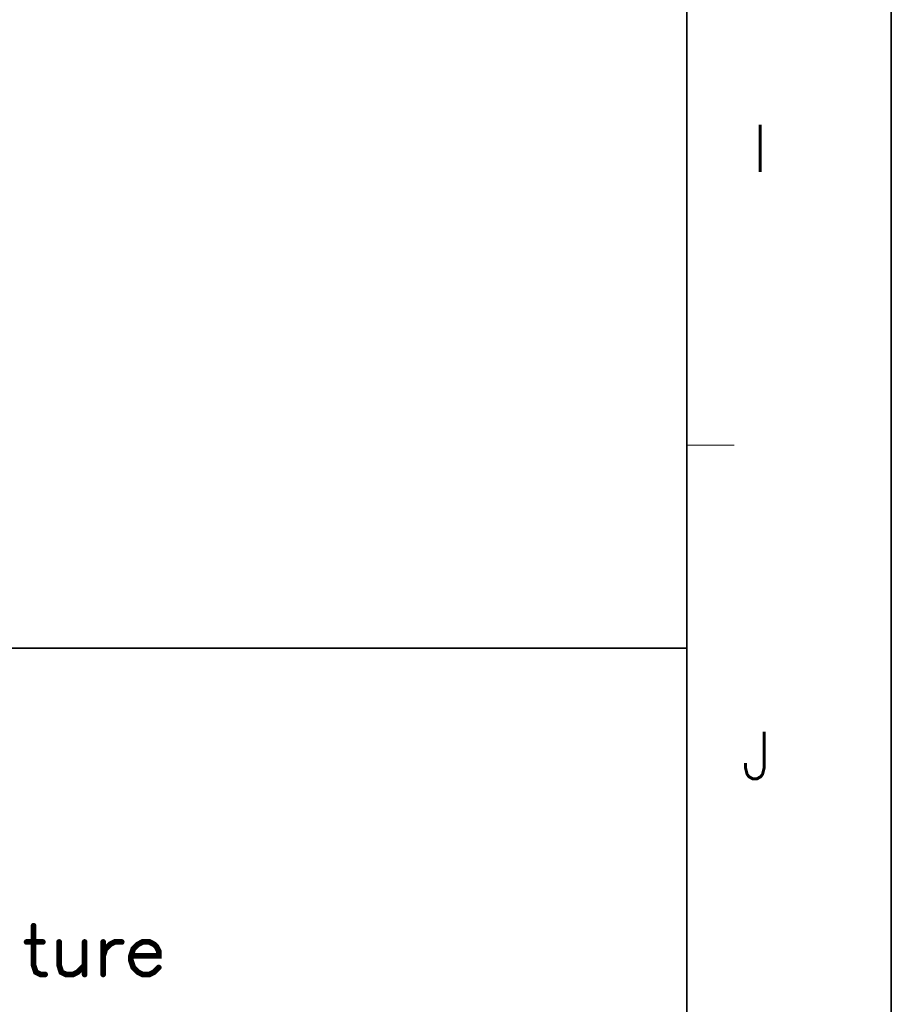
# Model space of a CAD drawing. Header units: millimetres. Extents: x 4497 to 13960, y 12291 to 16372.
# Tile 82 of 217: x 5068 to 5114, y 15059 to 15111. Entities that reach past the tile are written whole.
import ezdxf
from ezdxf.enums import TextEntityAlignment as Align

# ---------------------------------------------------------------- set-up
doc = ezdxf.new("R2010")
doc.units = ezdxf.units.MM
doc.header["$LTSCALE"] = 0.8
doc.layers.get('0').update_dxf_attribs({"linetype": 'CONTINUOUS', "lineweight": 0})
doc.styles.get("Standard").update_dxf_attribs({"font": 'romans.shx', "width": 0.8, "oblique": 5, "bigfont": 'whgtxt.shx'})

# ---------------------------------------------------------------- blocks, each defined once
blk = doc.blocks.new('SMOOTH_0$064516')
at = {"const_width": 0.0323}
blk.add_lwpolyline([(-0.016, 0, 1), (0.016, 0, 1)], format="xyb", close=True, dxfattribs=at)
blk = doc.blocks.new('logo')
at = {"color": 7, "const_width": 0.859}
for points in [[(-3389.85, 5311.97), (-3389.85, 5306.03), (-3389.5, 5304.99), (-3388.8, 5304.64), (-3388.11, 5304.64)], [(-3390.9, 5309.53), (-3388.46, 5309.53)], [(-3386.01, 5309.53), (-3386.01, 5306.03), (-3385.67, 5304.99), (-3384.96, 5304.64), (-3383.92, 5304.64), (-3383.22, 5304.99), (-3382.17, 5306.03)], [(-3382.17, 5309.53), (-3382.17, 5304.64)], [(-3379.38, 5307.43), (-3379.04, 5308.48), (-3378.34, 5309.17), (-3377.64, 5309.53), (-3376.59, 5309.53)], [(-3379.38, 5309.53), (-3379.38, 5304.64)], [(-3375.2, 5307.43), (-3371.01, 5307.43), (-3371.01, 5308.13), (-3371.36, 5308.82), (-3371.71, 5309.17), (-3372.41, 5309.53), (-3373.46, 5309.53), (-3374.15, 5309.17), (-3374.85, 5308.48), (-3375.2, 5307.43), (-3375.2, 5306.74), (-3374.85, 5305.69), (-3374.15, 5304.99), (-3373.46, 5304.64), (-3372.41, 5304.64), (-3371.71, 5304.99), (-3371.01, 5305.69)]]:
    blk.add_lwpolyline(points, dxfattribs=at)
at = {"color": 7, "xscale": 13.31, "yscale": 13.31, "zscale": 13.31}
for p in [(-3389.85, 5311.97), (-3390.9, 5309.53), (-3388.46, 5309.53), (-3386.01, 5309.53), (-3382.17, 5309.53), (-3379.38, 5309.53), (-3377.64, 5309.53), (-3376.59, 5309.53), (-3373.46, 5309.53), (-3372.41, 5309.53), (-3379.04, 5308.48), (-3378.34, 5309.17), (-3374.85, 5308.48), (-3374.15, 5309.17), (-3371.71, 5309.17), (-3371.36, 5308.82), (-3371.01, 5308.13), (-3379.38, 5307.43), (-3375.2, 5307.43), (-3375.2, 5307.43), (-3375.2, 5306.74), (-3371.01, 5307.43), (-3389.85, 5306.03), (-3389.5, 5304.99), (-3386.01, 5306.03), (-3385.67, 5304.99), (-3383.22, 5304.99), (-3382.17, 5306.03), (-3374.85, 5305.69), (-3374.15, 5304.99), (-3371.71, 5304.99), (-3371.01, 5305.69), (-3388.8, 5304.64), (-3388.11, 5304.64), (-3384.96, 5304.64), (-3383.92, 5304.64), (-3382.17, 5304.64), (-3379.38, 5304.64), (-3373.46, 5304.64), (-3372.41, 5304.64)]:
    blk.add_blockref('SMOOTH_0$064516', p, dxfattribs=at)

msp = doc.modelspace()

# ---------------------------------------------------------------- linework, layer by layer
at = {"color": 7, "linetype": 'Continuous', "lineweight": 35}
for p, q in [((5102.934, 14988.57), (5102.934, 15387.622)), ((4996.072, 15077.622), (5102.934, 15077.622))]:
    msp.add_line(p, q, dxfattribs=at)
at = {"color": 7, "linetype": 'Continuous'}
for p, q in [((5102.934, 15088.333), (5105.425, 15088.333)), ((5102.934, 14988.57), (5102.934, 15077.622))]:
    msp.add_line(p, q, dxfattribs=at)
at = {"color": 7, "linetype": 'Continuous', "lineweight": 35}
msp.add_lwpolyline([(4519.723, 14978.096), (5113.723, 14978.096), (5113.723, 15398.096), (4519.723, 15398.096)], close=True, dxfattribs=at)

# ---------------------------------------------------------------- block references
at = {"color": 3, "linetype": 'Continuous', "xscale": 0.350839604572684, "yscale": 0.350839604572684, "zscale": 0.3508396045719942}
msp.add_blockref('logo', (6257.734, 13199.328), dxfattribs=at)

# ---------------------------------------------------------------- texts
at = {"color": 7, "linetype": 'Continuous', "width": 0.933333}
for s, p in [('I', (5106.798, 15104.005)), ('J', (5106.616, 15071.971))]:
    msp.add_text(s, height=2.491, dxfattribs=at).set_placement(p, align=Align.MIDDLE_CENTER)

doc.saveas('drawing.dxf')
